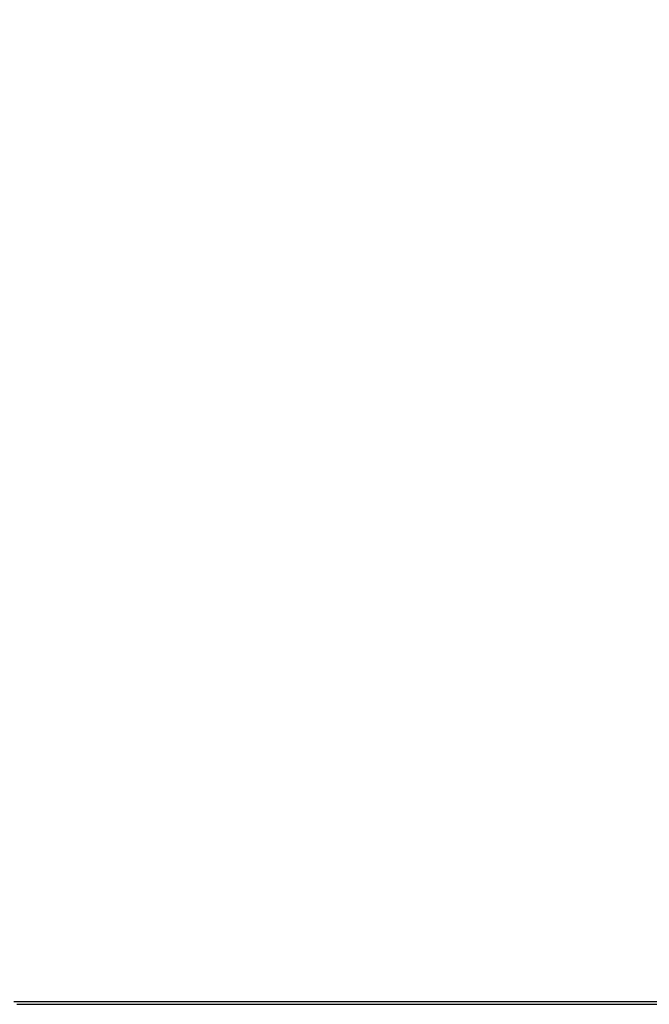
# Paper-space layout 'Inground Anchor' of a CAD drawing. Header units: millimetres. Extents: x 262 to 9484, y 125 to 8141.
# Tile 50 of 53: x 7631 to 7859, y 2934 to 3291. Entities that reach past the tile are written whole.
import ezdxf

# ---------------------------------------------------------------- set-up
doc = ezdxf.new("R2010")
doc.units = ezdxf.units.MM
doc.linetypes.add('PHANTOM', pattern=[12.7, 6.35, -1.27, 1.27, -1.27, 1.27, -1.27])

psp = doc.layouts.new('Inground Anchor')

# ---------------------------------------------------------------- linework, layer by layer
at = {"color": 7, "linetype": 'Continuous', "lineweight": 25, "flags": 128}
for points in [[(7628.58, 2935.08), (7636.34, 2935.08), (7640.22, 2935.08), (7647.98, 2935.08), (7651.86, 2935.08), (7659.62, 2935.08), (7663.5, 2935.08), (7671.25, 2935.08), (7675.13, 2935.08), (7679.01, 2935.08), (7686.77, 2935.08), (7690.65, 2935.08), (7698.41, 2935.08), (7702.29, 2935.08), (7710.05, 2935.08), (7713.93, 2935.08), (7721.69, 2935.08), (7725.57, 2935.08), (7729.44, 2935.08), (7737.2, 2935.08), (7741.08, 2935.08), (7748.84, 2935.08), (7752.72, 2935.08), (7760.48, 2935.08), (7764.36, 2935.08), (7768.24, 2935.08), (7776, 2935.08), (7779.88, 2935.08), (7787.64, 2935.08), (7791.51, 2935.08), (7799.27, 2935.08), (7803.15, 2935.08), (7810.91, 2935.08), (7814.79, 2935.08), (7818.67, 2935.08), (7826.43, 2935.08), (7830.31, 2935.08), (7838.07, 2935.08), (7841.95, 2935.08), (7849.71, 2935.08), (7853.58, 2935.08), (7861.34, 2935.08)], [(7629.67, 2934.1), (7637.43, 2934.1), (7641.31, 2934.1), (7645.19, 2934.1), (7652.95, 2934.1), (7656.82, 2934.1), (7664.58, 2934.1), (7668.46, 2934.1), (7676.22, 2934.1), (7680.1, 2934.1), (7687.86, 2934.1), (7691.74, 2934.1), (7695.62, 2934.1), (7703.38, 2934.1), (7707.26, 2934.1), (7715.02, 2934.1), (7718.89, 2934.1), (7726.65, 2934.1), (7730.53, 2934.1), (7738.29, 2934.1), (7742.17, 2934.1), (7746.05, 2934.1), (7753.81, 2934.1), (7757.69, 2934.1), (7765.45, 2934.1), (7769.33, 2934.1), (7777.09, 2934.1), (7780.96, 2934.1), (7784.84, 2934.1), (7792.6, 2934.1), (7796.48, 2934.1), (7804.24, 2934.1), (7808.12, 2934.1), (7815.88, 2934.1), (7819.76, 2934.1), (7827.52, 2934.1), (7831.4, 2934.1), (7835.28, 2934.1), (7843.04, 2934.1), (7846.91, 2934.1), (7854.67, 2934.1), (7858.55, 2934.1), (7866.31, 2934.1)]]:
    psp.add_lwpolyline(points, dxfattribs=at)
at = {"color": 8, "linetype": 'PHANTOM', "lineweight": 18}
psp.add_open_spline([(7687.23, 3586.46), (7709.44, 3574.53), (7768.05, 3543.04), (7863.02, 3492.03), (7972.16, 3433.39), (8081.29, 3374.77), (8190.42, 3316.14), (8451.15, 3176.07), (8675.49, 3055.55), (8863.47, 2954.57)], degree=3, knots=[0, 0, 0, 0, 0.056632, 0.149415, 0.242197, 0.334979, 0.427762, 0.520544, 1, 1, 1, 1], dxfattribs=at)

doc.saveas('drawing.dxf')
